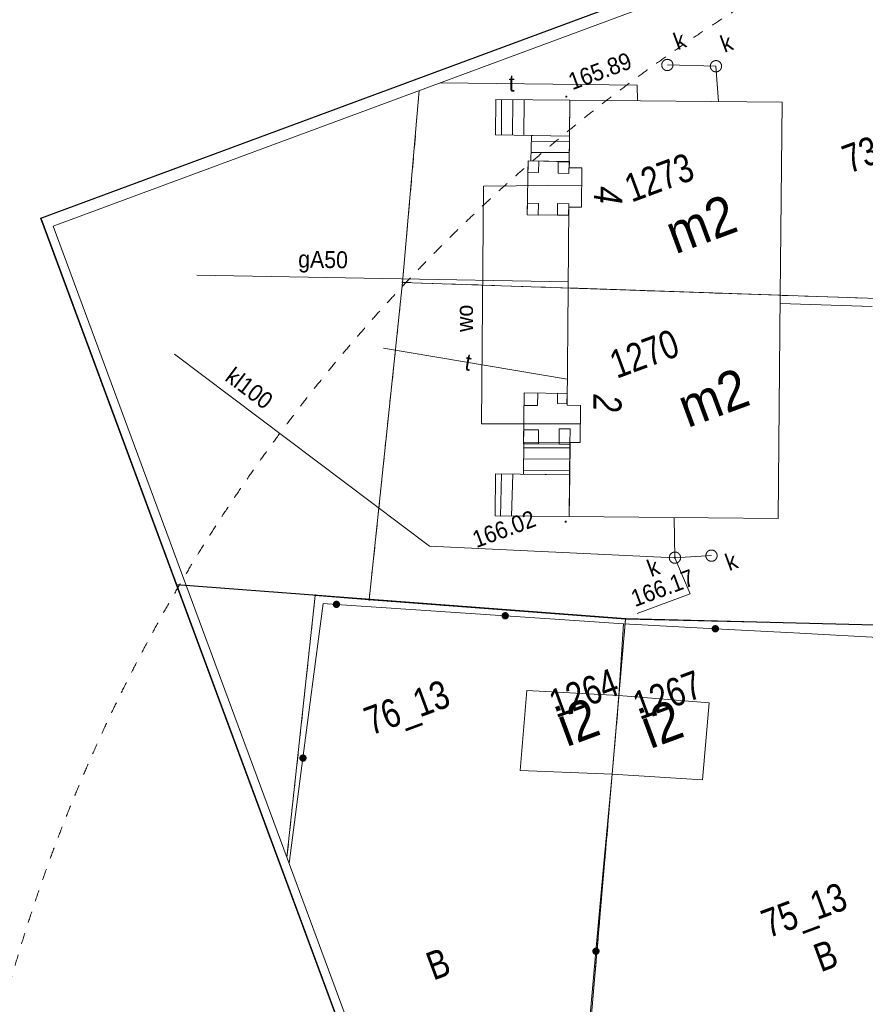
# Model space of a CAD drawing. Header units: millimetres. Extents: x -1155795 to 240441, y -422828 to 463730.
# Tile 18 of 66: x -105900 to -68405, y 4069 to 47720. Entities that reach past the tile are written whole.
import ezdxf
from ezdxf.xclip import XClip

# ---------------------------------------------------------------- set-up
doc = ezdxf.new("R2010")
doc.units = ezdxf.units.MM
doc.header["$MEASUREMENT"] = 0
doc.header["$XCLIPFRAME"] = 0
doc.linetypes.add('Dashed 1_500', pattern=[1000, 500, -500])
for name, color, linetype in [('00 PZT MAPA', 7, 'Continuous'), ('Sycow_7_203-punkt graniczny', 7, 'Continuous'), ('Sycow_7_punkt wysokościowy sztuczny', 7, 'Continuous')]:
    doc.layers.add(name, color=color, linetype=linetype)
for name, color, linetype, lineweight in [('0_Nr_pióra__27', 7, 'Continuous', 25), ('Nowe_0_Nr_pióra__27', 7, 'Continuous', 25), ('Sycow_7_210-oznaczenie konturu użytku gruntowego_Nr_pióra__3', 3, 'Continuous', 18), ('Sycow_7_211-numer działki ewidencyjnej_Nr_pióra__7', 7, 'Continuous', 18), ('Sycow_7_218-kontur użytku gruntowego_Nr_pióra__3', 3, 'Continuous', 18), ('Sycow_7_219-działka ewidencyjna_Nr_pióra__7', 7, 'Continuous', 18), ('Sycow_7_238-Punkt adresowy budynku_Nr_pióra__7', 7, 'Continuous', 18), ('Sycow_7_310-podpora_Nr_pióra__7', 7, 'Continuous', 18), ('Sycow_7_312-budynek ewidencyjny_Nr_pióra__7', 7, 'Continuous', 18), ('Sycow_7_312-oznaczenie budynku ewidencyjnego-Atr124_Nr_pióra__7', 7, 'Continuous', 18), ('Sycow_7_312-oznaczenie budynku ewidencyjnego_Nr_pióra__7', 7, 'Continuous', 18), ('Sycow_7_352-schody_Nr_pióra__7', 7, 'Continuous', 18), ('Sycow_7_inny obiekt trwale związany z budynkiem (powierzchnia)_Nr_pióra__7', 7, 'Continuous', 18), ('Sycow_7_ogrodzenie trwałe (linia)_Nr_pióra__7', 7, 'Continuous', 18), ('Sycow_7_przewód gazowy (linia)-Atr1_Nr_pióra__7', 7, 'Continuous', 18), ('Sycow_7_przewód gazowy (linia)_Nr_pióra__40', 40, 'Continuous', 18), ('Sycow_7_przewód kanalizacyjny (linia)-Atr1_Nr_pióra__34', 34, 'Continuous', 18), ('Sycow_7_przewód kanalizacyjny (linia)_Nr_pióra__34', 34, 'Continuous', 18), ('Sycow_7_przewód telekomunikacyjny (linia)-Atr1_Nr_pióra__30', 30, 'Continuous', 18), ('Sycow_7_przewód telekomunikacyjny (linia)_Nr_pióra__30', 30, 'Continuous', 18), ('Sycow_7_przewód wodociągowy (linia)-Atr1_Nr_pióra__5', 5, 'Continuous', 18), ('Sycow_7_przewód wodociągowy (linia)_Nr_pióra__5', 5, 'Continuous', 18), ('Sycow_7_punkt o określonej wysokości (sieć kanalizacyjna)-Atr2_Nr_pióra__34', 34, 'Continuous', 18), ('Sycow_7_punkt o określonej wysokości (sieć kanalizacyjna)-Atr2_Nr_pióra__7', 7, 'Continuous', 18), ('Sycow_7_punkt o określonej wysokości (sieć kanalizacyjna)_Nr_pióra__34', 34, 'Continuous', 18), ('Sycow_7_punkt wysokościowy sztuczny-Atr2_Nr_pióra__7', 7, 'Continuous', 18), ('Sycow_7_studzienka okrągła - przewód kanalizacyjny (punkt)-Atr17_Nr_pióra__34', 34, 'Continuous', 18), ('Sycow_7_studzienka okrągła - przewód kanalizacyjny (punkt)_Nr_pióra__34', 34, 'Continuous', 18), ('Sycow_7_Warstwa 3_Nr_pióra__7', 7, 'Continuous', 18)]:
    doc.layers.add(name, color=color, linetype=linetype, lineweight=lineweight)
doc.layers.add('0_Nr_pióra__99', color=7, linetype='Continuous', lineweight=0, true_color=0xaad2ff)
doc.styles.add('STYL_AUTOMATYCZNY_11', font='txt', dxfattribs={"width": 0.79})
doc.styles.add('STYL_AUTOMATYCZNY_5', font='txt', dxfattribs={"width": 0.9})
doc.styles.add('STYL_AUTOMATYCZNY_8', font='txt', dxfattribs={"width": 0.903})
doc.styles.add('STYL_AUTOMATYCZNY_9', font='txt', dxfattribs={"width": 0.79})

# ---------------------------------------------------------------- blocks, each defined once
blk = doc.blocks.new('Rysunek_1_7', base_point=(14567, -19307))
at = {"layer": 'Sycow_7_203-punkt graniczny', "linetype": 'Continuous', "lineweight": 0, "true_color": 0x000000}
for points in [[(-88884, 36091, 1), (-88968, 36060, 1)], [(-92756, 22213, 1), (-92840, 22182, 1)], [(-90361, 22023, 1), (-90445, 21992, 1)], [(-78996, 21166, 1), (-79080, 21135, 1)]]:
    blk.add_hatch(color=178, dxfattribs=at).paths.add_polyline_path(points)
at = {"layer": 'Sycow_7_punkt o określonej wysokości (sieć kanalizacyjna)_Nr_pióra__34', "linetype": 'Continuous', "lineweight": 18}
blk.add_hatch(color=34, dxfattribs=at).paths.add_polyline_path([(-76804, 23886, 1), (-76889, 23855, 1)])
at = {"layer": 'Sycow_7_punkt wysokościowy sztuczny', "linetype": 'Continuous', "lineweight": 0, "true_color": 0x000000}
for points in [[(-81621, 44325, 1), (-81705, 44294, 1)], [(-81650, 25483, 1), (-81734, 25452, 1)]]:
    blk.add_hatch(color=178, dxfattribs=at).paths.add_polyline_path(points)
at = {"layer": 'Sycow_7_218-kontur użytku gruntowego_Nr_pióra__3', "color": 3, "linetype": 'Continuous', "lineweight": 18}
for p, q in [((-88181, 44580), (-88227, 44063)), ((-88270, 43565), (-88314, 43067)), ((-88357, 42569), (-88401, 42071)), ((-88445, 41573), (-88488, 41075)), ((-88532, 40577), (-88575, 40079)), ((-88619, 39581), (-88663, 39083)), ((-88706, 38584), (-88750, 38086)), ((-88793, 37588), (-88837, 37090)), ((-88881, 36592), (-88926, 36076)), ((-88926, 36076), (-88960, 35755)), ((-88576, 36064), (-88926, 36076)), ((-88926, 36076), (-88576, 36064)), ((-87577, 36029), (-88077, 36046)), ((-88077, 36046), (-87577, 36029)), ((-86577, 35995), (-87077, 36012)), ((-87077, 36012), (-86577, 35995)), ((-85578, 35961), (-86078, 35978)), ((-86078, 35978), (-85578, 35961)), ((-84579, 35927), (-85078, 35944)), ((-85078, 35944), (-84579, 35927)), ((-83579, 35893), (-84079, 35910)), ((-84079, 35910), (-83579, 35893)), ((-82580, 35859), (-83079, 35876)), ((-83079, 35876), (-82580, 35859)), ((-81580, 35825), (-82080, 35842)), ((-82080, 35842), (-81580, 35825)), ((-80581, 35790), (-81081, 35807)), ((-81081, 35807), (-80581, 35790)), ((-79581, 35756), (-80081, 35773)), ((-80081, 35773), (-79581, 35756)), ((-78582, 35722), (-79082, 35739)), ((-79082, 35739), (-78582, 35722)), ((-77583, 35688), (-78082, 35705)), ((-78082, 35705), (-77583, 35688)), ((-76583, 35654), (-77083, 35671)), ((-77083, 35671), (-76583, 35654)), ((-75584, 35620), (-76084, 35637)), ((-76084, 35637), (-75584, 35620)), ((-74584, 35586), (-75084, 35603)), ((-75084, 35603), (-74584, 35586)), ((-73585, 35551), (-74085, 35568)), ((-74085, 35568), (-73585, 35551)), ((-72586, 35517), (-73085, 35534)), ((-73085, 35534), (-72586, 35517)), ((-71586, 35483), (-72086, 35500)), ((-72086, 35500), (-71586, 35483)), ((-70587, 35449), (-71086, 35466)), ((-71086, 35466), (-70587, 35449)), ((-69587, 35415), (-70087, 35432)), ((-70087, 35432), (-69587, 35415)), ((-68588, 35381), (-69088, 35398)), ((-69088, 35398), (-68588, 35381)), ((-89012, 35257), (-89064, 34760)), ((-89116, 34263), (-89168, 33765)), ((-89221, 33268), (-89273, 32771)), ((-89325, 32274), (-89377, 31776)), ((-89429, 31279), (-89482, 30782)), ((-89534, 30285), (-89586, 29787)), ((-89638, 29290), (-89691, 28793)), ((-89743, 28296), (-89795, 27798)), ((-89847, 27301), (-89899, 26804)), ((-89952, 26306), (-90004, 25809)), ((-90056, 25312), (-90108, 24815)), ((-90160, 24317), (-90213, 23820)), ((-90265, 23323), (-90317, 22826)), ((-90369, 22328), (-90403, 22007)), ((-92798, 22198), (-92861, 21613)), ((-92348, 22162), (-92798, 22198)), ((-91351, 22083), (-91850, 22122)), ((-90403, 22007), (-90853, 22043)), ((-89956, 21974), (-90403, 22007)), ((-90403, 22007), (-89956, 21974)), ((-88958, 21898), (-89457, 21936)), ((-89457, 21936), (-88958, 21898)), ((-87961, 21823), (-88460, 21861)), ((-88460, 21861), (-87961, 21823)), ((-86964, 21748), (-87463, 21786)), ((-87463, 21786), (-86964, 21748)), ((-85967, 21673), (-86466, 21710)), ((-86466, 21710), (-85967, 21673)), ((-84970, 21598), (-85468, 21635)), ((-85468, 21635), (-84970, 21598)), ((-83973, 21522), (-84471, 21560)), ((-84471, 21560), (-83973, 21522)), ((-82975, 21447), (-83474, 21485)), ((-83474, 21485), (-82975, 21447)), ((-81978, 21372), (-82477, 21410)), ((-82477, 21410), (-81978, 21372)), ((-92915, 21116), (-92968, 20619)), ((-80981, 21297), (-81480, 21334)), ((-81480, 21334), (-80981, 21297)), ((-79984, 21222), (-80483, 21259)), ((-80483, 21259), (-79984, 21222)), ((-79038, 21150), (-79485, 21184)), ((-79485, 21184), (-79038, 21150)), ((-79101, 20421), (-79038, 21150)), ((-79038, 21150), (-79101, 20421)), ((-78719, 21143), (-79038, 21150)), ((-79038, 21150), (-78719, 21143)), ((-77720, 21119), (-78219, 21131)), ((-78219, 21131), (-77720, 21119)), ((-76720, 21096), (-77220, 21107)), ((-77220, 21107), (-76720, 21096)), ((-75720, 21072), (-76220, 21084)), ((-76220, 21084), (-75720, 21072)), ((-74720, 21049), (-75220, 21060)), ((-75220, 21060), (-74720, 21049)), ((-73721, 21025), (-74220, 21037)), ((-74220, 21037), (-73721, 21025)), ((-72721, 21002), (-73221, 21014)), ((-73221, 21014), (-72721, 21002)), ((-71721, 20978), (-72221, 20990)), ((-72221, 20990), (-71721, 20978)), ((-70721, 20955), (-71221, 20967)), ((-71221, 20967), (-70721, 20955)), ((-69722, 20931), (-70222, 20943)), ((-70222, 20943), (-69722, 20931)), ((-68722, 20908), (-69222, 20920)), ((-69222, 20920), (-68722, 20908)), ((-93022, 20122), (-93075, 19625)), ((-79186, 19424), (-79144, 19923)), ((-79144, 19923), (-79186, 19424)), ((-93129, 19128), (-93183, 18630)), ((-79272, 18428), (-79229, 18926)), ((-79229, 18926), (-79272, 18428)), ((-93236, 18133), (-93290, 17636)), ((-79358, 17432), (-79315, 17930)), ((-79315, 17930), (-79358, 17432)), ((-93343, 17139), (-93397, 16642)), ((-79443, 16435), (-79400, 16934)), ((-79400, 16934), (-79443, 16435)), ((-93451, 16145), (-93504, 15648)), ((-79529, 15439), (-79486, 15937)), ((-79486, 15937), (-79529, 15439)), ((-93558, 15151), (-93611, 14653)), ((-79614, 14443), (-79572, 14941)), ((-79572, 14941), (-79614, 14443)), ((-93665, 14156), (-93719, 13659)), ((-79700, 13446), (-79657, 13945)), ((-79657, 13945), (-79700, 13446)), ((-93772, 13162), (-93826, 12665)), ((-79786, 12450), (-79743, 12948)), ((-79743, 12948), (-79786, 12450)), ((-93879, 12168), (-93933, 11671)), ((-79871, 11454), (-79828, 11952)), ((-79828, 11952), (-79871, 11454)), ((-93987, 11174), (-94050, 10589)), ((-79957, 10457), (-79914, 10956)), ((-79914, 10956), (-79957, 10457)), ((-80042, 9461), (-80000, 9959)), ((-80000, 9959), (-80042, 9461)), ((-80128, 8465), (-80085, 8963)), ((-80085, 8963), (-80128, 8465)), ((-80213, 7468), (-80171, 7967)), ((-80171, 7967), (-80213, 7468)), ((-80299, 6472), (-80256, 6970)), ((-80256, 6970), (-80299, 6472)), ((-80385, 5476), (-80342, 5974)), ((-80342, 5974), (-80385, 5476)), ((-80470, 4479), (-80427, 4978)), ((-80427, 4978), (-80470, 4479))]:
    blk.add_line(p, q, dxfattribs=at)
at = {"layer": 'Sycow_7_219-działka ewidencyjna_Nr_pióra__7', "color": 7, "linetype": 'Continuous', "lineweight": 18}
for p, q in [((-88926, 36076), (-88181, 44580)), ((-90403, 22007), (-88926, 36076)), ((-88926, 36076), (-61742, 35147)), ((-94050, 10589), (-92798, 22198)), ((-92798, 22198), (-90403, 22007)), ((-90403, 22007), (-79038, 21150)), ((-81860, -11693), (-79038, 21150)), ((-79038, 21150), (-65904, 20842))]:
    blk.add_line(p, q, dxfattribs=at)
at = {"layer": 'Sycow_7_310-podpora_Nr_pióra__7', "color": 7, "linetype": 'Continuous', "lineweight": 18, "flags": 128}
for points in [[(-83360, 41463), (-83375, 40957), (-82891, 40944), (-82876, 41451)], [(-81543, 41422), (-82024, 41425), (-82030, 40922), (-81554, 40906)], [(-83402, 39070), (-82908, 39061), (-82897, 39577), (-83390, 39586)], [(-81560, 39048), (-81548, 39564), (-82052, 39570), (-82054, 39057)], [(-83538, 31171), (-83535, 30618), (-82937, 30615), (-82927, 31163)], [(-81632, 31152), (-82050, 31157), (-82054, 30707), (-81633, 30693)], [(-83559, 28924), (-82898, 28924), (-82889, 29535), (-83550, 29535)], [(-81505, 28906), (-81498, 29580), (-81980, 29584), (-81986, 28909)]]:
    blk.add_lwpolyline(points, close=True, dxfattribs=at)
at = {"layer": 'Sycow_7_312-budynek ewidencyjny_Nr_pióra__7', "color": 7, "linetype": 'Continuous', "lineweight": 18}
for p, q in [((-81531, 41160), (-81500, 44157)), ((-81500, 44157), (-72094, 44067)), ((-72094, 44067), (-72176, 35506)), ((-80974, 41153), (-81531, 41160)), ((-80989, 39409), (-80974, 41153)), ((-81584, 35830), (-81556, 39412)), ((-81556, 39412), (-80989, 39409)), ((-81631, 30630), (-81584, 35830)), ((-81584, 35830), (-72176, 35506)), ((-72176, 35506), (-81584, 35830)), ((-72176, 35506), (-72265, 25609)), ((-81030, 30618), (-81631, 30630)), ((-81048, 28969), (-81030, 30618)), ((-81532, 25697), (-81507, 28969)), ((-81507, 28969), (-81048, 28969)), ((-72265, 25609), (-81532, 25697)), ((-83709, 14441), (-83411, 17985)), ((-83411, 17985), (-79328, 17758)), ((-79328, 17758), (-79629, 14278)), ((-79629, 14278), (-79328, 17758)), ((-79328, 17758), (-75325, 17428)), ((-75325, 17428), (-75621, 14023)), ((-79629, 14278), (-83709, 14441)), ((-75621, 14023), (-79629, 14278))]:
    blk.add_line(p, q, dxfattribs=at)
at = {"layer": 'Sycow_7_352-schody_Nr_pióra__7', "color": 7, "linetype": 'Continuous', "lineweight": 18}
for p, q in [((-84542, 42607), (-84538, 44177)), ((-84042, 42599), (-84038, 44174)), ((-83542, 42591), (-83537, 44170)), ((-83215, 42329), (-81529, 42327)), ((-83224, 41828), (-81537, 41827)), ((-83554, 28736), (-81500, 28745)), ((-83560, 28236), (-81506, 28245)), ((-84585, 25717), (-84540, 27578)), ((-84086, 25714), (-84041, 27573)), ((-83566, 27736), (-81512, 27745))]:
    blk.add_line(p, q, dxfattribs=at)
at = {"layer": 'Sycow_7_352-schody_Nr_pióra__7', "color": 7, "linetype": 'Continuous', "lineweight": 18, "flags": 128}
for points in [[(-81526, 42558), (-81500, 44157), (-84782, 44179), (-84809, 42612)], [(-81526, 42558), (-81500, 44157), (-84782, 44179), (-84809, 42612)], [(-83231, 41458), (-81543, 41422), (-81526, 42558), (-83211, 42585)], [(-83231, 41458), (-81543, 41422), (-81526, 42558), (-83211, 42585)], [(-83568, 27567), (-81514, 27549), (-81497, 28973), (-83551, 28991)], [(-83568, 27567), (-81514, 27549), (-81497, 28973), (-83551, 28991)], [(-81532, 25697), (-81514, 27549), (-84799, 27580), (-84814, 25719)], [(-81532, 25697), (-81514, 27549), (-84799, 27580), (-84814, 25719)]]:
    blk.add_lwpolyline(points, close=True, dxfattribs=at)
at = {"layer": 'Sycow_7_inny obiekt trwale związany z budynkiem (powierzchnia)_Nr_pióra__7', "color": 7, "linetype": 'Continuous', "lineweight": 18, "flags": 128}
for points in [[(-81528, 41438), (-83360, 41463), (-83402, 39070), (-81560, 39048), (-81556, 39412), (-80989, 39409), (-80974, 41153), (-81531, 41160)], [(-83559, 28924), (-81505, 28906), (-81507, 28969), (-81048, 28969), (-81030, 30618), (-81631, 30630), (-81632, 31152), (-83538, 31171)]]:
    blk.add_lwpolyline(points, close=True, dxfattribs=at)
at = {"layer": 'Sycow_7_ogrodzenie trwałe (linia)_Nr_pióra__7', "color": 7, "linetype": 'Continuous', "lineweight": 18}
for p, q in [((-68108, 34998), (-72176, 35133)), ((-91993, 21809), (-91993, 21809)), ((-91965, 21807), (-91965, 21807)), ((-91938, 21805), (-91938, 21805)), ((-91910, 21803), (-91910, 21803)), ((-91882, 21801), (-91882, 21801)), ((-91855, 21799), (-91855, 21799)), ((-91855, 21799), (-88113, 21547)), ((-88113, 21547), (-84372, 21294)), ((-84510, 21303), (-84510, 21303)), ((-84483, 21301), (-84483, 21301)), ((-84455, 21299), (-84455, 21299)), ((-84427, 21297), (-84427, 21297)), ((-84399, 21296), (-84399, 21296)), ((-84372, 21294), (-84372, 21294)), ((-84372, 21294), (-80630, 21041)), ((-79120, 20939), (-75055, 20719)), ((-75194, 20726), (-75194, 20726)), ((-75166, 20725), (-75166, 20725)), ((-75138, 20723), (-75138, 20723)), ((-75111, 20722), (-75111, 20722)), ((-75083, 20720), (-75083, 20720)), ((-75055, 20719), (-75055, 20719)), ((-75055, 20719), (-71311, 20517)), ((-71311, 20517), (-67566, 20314)), ((-93340, 14986), (-92853, 18704)), ((-93952, 10325), (-93340, 14986)), ((-93358, 14848), (-93358, 14848)), ((-93355, 14876), (-93355, 14876)), ((-93351, 14903), (-93351, 14903)), ((-93348, 14931), (-93348, 14931)), ((-93344, 14958), (-93344, 14958)), ((-93340, 14986), (-93340, 14986)), ((-80007, 10157), (-79629, 14278)), ((-80349, 6423), (-80007, 10157)), ((-80692, 2689), (-80349, 6423)), ((-80362, 6285), (-80362, 6285)), ((-80359, 6313), (-80359, 6313)), ((-80357, 6340), (-80357, 6340)), ((-80354, 6368), (-80354, 6368)), ((-80352, 6395), (-80352, 6396)), ((-80349, 6423), (-80349, 6423))]:
    blk.add_line(p, q, dxfattribs=at)
at = {"layer": 'Sycow_7_ogrodzenie trwałe (linia)_Nr_pióra__7', "color": 7, "linetype": 'Continuous', "lineweight": 18, "flags": 128}
for points in [[(-92853, 18704), (-92441, 21839), (-91855, 21799)], [(-80630, 21041), (-79120, 20939), (-79328, 17758)]]:
    blk.add_lwpolyline(points, dxfattribs=at)
at = {"layer": 'Sycow_7_ogrodzenie trwałe (linia)_Nr_pióra__7', "color": 7, "linetype": 'Continuous', "lineweight": 18}
for centre, radius in [((-91855, 21799), 139), ((-91855, 21799), 111), ((-91855, 21799), 83.3), ((-91855, 21799), 55.6), ((-91855, 21799), 27.8), ((-84372, 21294), 139), ((-84372, 21294), 111), ((-84372, 21294), 83.3), ((-84372, 21294), 55.6), ((-84372, 21294), 27.8), ((-75055, 20719), 139), ((-75055, 20719), 111), ((-75055, 20719), 83.3), ((-75055, 20719), 55.6), ((-75055, 20719), 27.8), ((-93340, 14986), 139), ((-93340, 14986), 111), ((-93340, 14986), 83.3), ((-93340, 14986), 55.6), ((-93340, 14986), 27.8), ((-80349, 6423), 139), ((-80349, 6423), 111), ((-80349, 6423), 83.3), ((-80349, 6423), 55.6), ((-80349, 6423), 27.8)]:
    blk.add_circle(centre, radius, dxfattribs=at)
at = {"layer": 'Sycow_7_przewód gazowy (linia)_Nr_pióra__40', "color": 40, "linetype": 'Continuous', "lineweight": 18}
blk.add_line((-81586, 36095), (-98042, 36390), dxfattribs=at)
at = {"layer": 'Sycow_7_przewód kanalizacyjny (linia)_Nr_pióra__34', "color": 34, "linetype": 'Continuous', "lineweight": 18}
blk.add_line((-76876, 25651), (-76846, 23870), dxfattribs=at)
at = {"layer": 'Sycow_7_przewód kanalizacyjny (linia)_Nr_pióra__34', "color": 34, "linetype": 'Continuous', "lineweight": 18, "flags": 128}
for points in [[(-77182, 45713), (-75028, 45657), (-74920, 44098)], [(-75226, 23959), (-76846, 23870), (-87728, 24373), (-99038, 32886)]]:
    blk.add_lwpolyline(points, dxfattribs=at)
at = {"layer": 'Sycow_7_przewód telekomunikacyjny (linia)_Nr_pióra__30', "color": 30, "linetype": 'Continuous', "lineweight": 18}
blk.add_line((-81622, 31785), (-89763, 33153), dxfattribs=at)
at = {"layer": 'Sycow_7_przewód telekomunikacyjny (linia)_Nr_pióra__30', "color": 30, "linetype": 'Continuous', "lineweight": 18, "flags": 128}
blk.add_lwpolyline([(-78503, 44126), (-78516, 44824), (-87259, 44922)], dxfattribs=at)
at = {"layer": 'Sycow_7_przewód wodociągowy (linia)_Nr_pióra__5', "color": 5, "linetype": 'Continuous', "lineweight": 18, "flags": 128}
blk.add_lwpolyline([(-81038, 29804), (-85429, 29799), (-85333, 40338), (-80987, 40380)], dxfattribs=at)
at = {"layer": 'Sycow_7_punkt o określonej wysokości (sieć kanalizacyjna)-Atr2_Nr_pióra__7', "color": 7, "linetype": 'Continuous', "lineweight": 18, "flags": 128}
blk.add_lwpolyline([(-76846, 23870), (-76167, 22267), (-78514, 21397)], dxfattribs=at)
at = {"layer": 'Sycow_7_studzienka okrągła - przewód kanalizacyjny (punkt)_Nr_pióra__34', "color": 34, "linetype": 'Continuous', "lineweight": 18}
for centre in [(-77182, 45713), (-75028, 45657), (-76846, 23870), (-75226, 23959)]:
    blk.add_circle(centre, 250, dxfattribs=at)
at = {"layer": 'Sycow_7_Warstwa 3_Nr_pióra__7', "color": 7, "linetype": 'Continuous', "lineweight": 18, "flags": 128}
for points in [[(67579, 102799), (-104955, 38915)], [(-104955, 38915), (-38217, -141329)]]:
    blk.add_lwpolyline(points, dxfattribs=at)
blk.add_lwpolyline([(27307, -64122), (35308, -85732), (124558, -52686), (67236, 102126), (-104410, 38571), (-55090, -94631)], close=True, dxfattribs=at)
at = {"layer": 'Sycow_7_210-oznaczenie konturu użytku gruntowego_Nr_pióra__3', "color": 3, "linetype": 'Continuous', "lineweight": 18, "char_height": 1250, "attachment_point": 7, "rotation": 20.318, "style": 'STYL_AUTOMATYCZNY_9'}
for insert in [(-70380, 5484), (-87560, 5115)]:
    blk.add_mtext('\\A1;{\\pql;\\fArial|b0|i0|c0|p0;\\W0.790000;B}', dxfattribs=dict(at, insert=insert))
at = {"layer": 'Sycow_7_211-numer działki ewidencyjnej_Nr_pióra__7', "color": 7, "linetype": 'Continuous', "lineweight": 18, "char_height": 1250, "attachment_point": 7, "rotation": 20.318, "style": 'STYL_AUTOMATYCZNY_9'}
for s, insert in [('\\A1;{\\pql;\\fArial|b0|i0|c0|p0;\\W0.790000;73_13}', (-68992, 40557)), ('\\A1;{\\pql;\\fArial|b0|i0|c0|p0;\\W0.790000;76_13}', (-90191, 15646)), ('\\A1;{\\pql;\\fArial|b0|i0|c0|p0;\\W0.790000;75_13}', (-72579, 6659))]:
    blk.add_mtext(s, dxfattribs=dict(at, insert=insert))
at = {"layer": 'Sycow_7_238-Punkt adresowy budynku_Nr_pióra__7', "color": 7, "linetype": 'Continuous', "lineweight": 18, "char_height": 1250, "attachment_point": 8, "style": 'STYL_AUTOMATYCZNY_11'}
for s, insert, rotation in [('\\A1;{\\pqc;\\fArial|b0|i1|c0|p0;\\W0.790000;4}', (-80427, 39952), 268.89), ('\\A1;{\\pqc;\\fArial|b0|i1|c0|p0;\\W0.790000;2}', (-80465, 30725), 269.411)]:
    blk.add_mtext(s, dxfattribs=dict(at, insert=insert, rotation=rotation))
at = {"layer": 'Sycow_7_312-oznaczenie budynku ewidencyjnego-Atr124_Nr_pióra__7', "color": 7, "linetype": 'Continuous', "lineweight": 18, "char_height": 1750, "attachment_point": 7, "rotation": 20.318, "style": 'STYL_AUTOMATYCZNY_8'}
for s, insert in [('\\A1;{\\pql;\\fArial|b0|i0|c0|p0;\\W0.903000;m2}', (-76829, 37312)), ('\\A1;{\\pql;\\fArial|b0|i0|c0|p0;\\W0.903000;m2}', (-76286, 29613)), ('\\A1;{\\pql;\\fArial|b0|i0|c0|p0;\\W0.903000;i2}', (-81658, 15467)), ('\\A1;{\\pql;\\fArial|b0|i0|c0|p0;\\W0.903000;i2}', (-77947, 15380))]:
    blk.add_mtext(s, dxfattribs=dict(at, insert=insert))
at = {"layer": 'Sycow_7_312-oznaczenie budynku ewidencyjnego_Nr_pióra__7', "color": 7, "linetype": 'Continuous', "lineweight": 18, "char_height": 1250, "attachment_point": 7, "rotation": 20.318, "style": 'STYL_AUTOMATYCZNY_9'}
for s, insert in [('\\A1;{\\pql;\\fArial|b0|i0|c0|p0;\\W0.790000;1273}', (-78765, 39592)), ('\\A1;{\\pql;\\fArial|b0|i0|c0|p0;\\W0.790000;1270}', (-79423, 31779)), ('\\A1;{\\pql;\\fArial|b0|i0|c0|p0;\\W0.790000;1264}', (-82108, 16740)), ('\\A1;{\\pql;\\fArial|b0|i0|c0|p0;\\W0.790000;1267}', (-78397, 16654))]:
    blk.add_mtext(s, dxfattribs=dict(at, insert=insert))
at = {"layer": 'Sycow_7_przewód gazowy (linia)-Atr1_Nr_pióra__7', "color": 7, "linetype": 'Continuous', "lineweight": 18, "insert": (-93559, 36512), "char_height": 750, "attachment_point": 7, "rotation": 358.918, "style": 'STYL_AUTOMATYCZNY_5'}
blk.add_mtext('\\A1;{\\pql;\\fArial|b0|i0|c0|p0;\\W0.900000;gA50}', dxfattribs=at)
at = {"layer": 'Sycow_7_przewód kanalizacyjny (linia)-Atr1_Nr_pióra__34', "color": 34, "linetype": 'Continuous', "lineweight": 18, "insert": (-96852, 31751), "char_height": 750, "attachment_point": 7, "rotation": 323.025, "style": 'STYL_AUTOMATYCZNY_5'}
blk.add_mtext('\\A1;{\\pql;\\fArial|b0|i0|c0|p0;\\W0.900000;kl100}', dxfattribs=at)
at = {"layer": 'Sycow_7_przewód telekomunikacyjny (linia)-Atr1_Nr_pióra__30', "color": 30, "linetype": 'Continuous', "lineweight": 18, "char_height": 750, "attachment_point": 4, "style": 'STYL_AUTOMATYCZNY_5'}
for insert, rotation in [((-84213, 44908), 359.363), ((-86143, 32559), 350.461)]:
    blk.add_mtext('\\A1;{\\pql;\\fArial|b0|i0|c0|p0;\\W0.900000;t}', dxfattribs=dict(at, insert=insert, rotation=rotation))
at = {"layer": 'Sycow_7_przewód wodociągowy (linia)-Atr1_Nr_pióra__5', "color": 5, "linetype": 'Continuous', "lineweight": 18, "insert": (-85796, 33876), "char_height": 750, "attachment_point": 7, "rotation": 89.821, "style": 'STYL_AUTOMATYCZNY_5'}
blk.add_mtext('\\A1;{\\pql;\\fArial|b0|i0|c0|p0;\\W0.900000;wo}', dxfattribs=at)
at = {"layer": 'Sycow_7_punkt o określonej wysokości (sieć kanalizacyjna)-Atr2_Nr_pióra__34', "color": 34, "linetype": 'Continuous', "lineweight": 18, "insert": (-78614, 21667), "char_height": 750, "attachment_point": 7, "rotation": 20.318, "style": 'STYL_AUTOMATYCZNY_5'}
blk.add_mtext('\\A1;{\\pql;\\fArial|b0|i0|c0|p0;\\W0.900000;166.17}', dxfattribs=at)
at = {"layer": 'Sycow_7_punkt wysokościowy sztuczny-Atr2_Nr_pióra__7', "color": 7, "linetype": 'Continuous', "lineweight": 18, "char_height": 750, "attachment_point": 7, "rotation": 20.318, "style": 'STYL_AUTOMATYCZNY_5'}
for s, insert in [('\\A1;{\\pql;\\fArial|b0|i0|c0|p0;\\W0.900000;165.89}', (-81391, 44582)), ('\\A1;{\\pql;\\fArial|b0|i0|c0|p0;\\W0.900000;166.02}', (-85646, 24281))]:
    blk.add_mtext(s, dxfattribs=dict(at, insert=insert))
at = {"layer": 'Sycow_7_studzienka okrągła - przewód kanalizacyjny (punkt)-Atr17_Nr_pióra__34', "color": 34, "linetype": 'Continuous', "lineweight": 18, "char_height": 750, "attachment_point": 7, "rotation": 20.318, "style": 'STYL_AUTOMATYCZNY_5'}
for insert in [(-76729, 46364), (-74650, 46248), (-74439, 23272), (-77901, 23003)]:
    blk.add_mtext('\\A1;{\\pql;\\fArial|b0|i0|c0|p0;\\W0.900000;k}', dxfattribs=dict(at, insert=insert))

msp = doc.modelspace()

# ---------------------------------------------------------------- block references
at = {"layer": '00 PZT MAPA', "color": 7, "linetype": 'Continuous', "lineweight": 15}
ref = msp.add_blockref('Rysunek_1_7', (14567, -19307), dxfattribs=at)
XClip(ref).set_block_clipping_path([(-38444.7789564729, -141413.2871562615), (134317.2398628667, -77444.9644498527), (67578.7707096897, 102798.5088210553), (-105183.2481096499, 38830.1861146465)])

# ---------------------------------------------------------------- next in the draw order: linework, layer by layer
at = {"layer": '0_Nr_pióra__27', "color": 7, "linetype": 'Continuous', "lineweight": 25}
msp.add_lwpolyline([(-104959, 38920), (67575, 102803), (134314, -77440), (-38220, -141324)], close=True, dxfattribs=at)
at = {"layer": '0_Nr_pióra__99', "color": 141, "linetype": 'Dashed 1_500', "lineweight": 0, "true_color": 0xaad2ff}
for centre, radius in [((-56052, -28118), 150000), ((-34105, -15278), 75000)]:
    msp.add_circle(centre, radius, dxfattribs=at)
at = {"layer": 'Nowe_0_Nr_pióra__27', "color": 7, "linetype": 'Continuous', "lineweight": 25}
msp.add_lwpolyline([(-62151, 20723), (-79042, 21155), (-98942, 22670)], dxfattribs=at)

doc.saveas('drawing.dxf')
